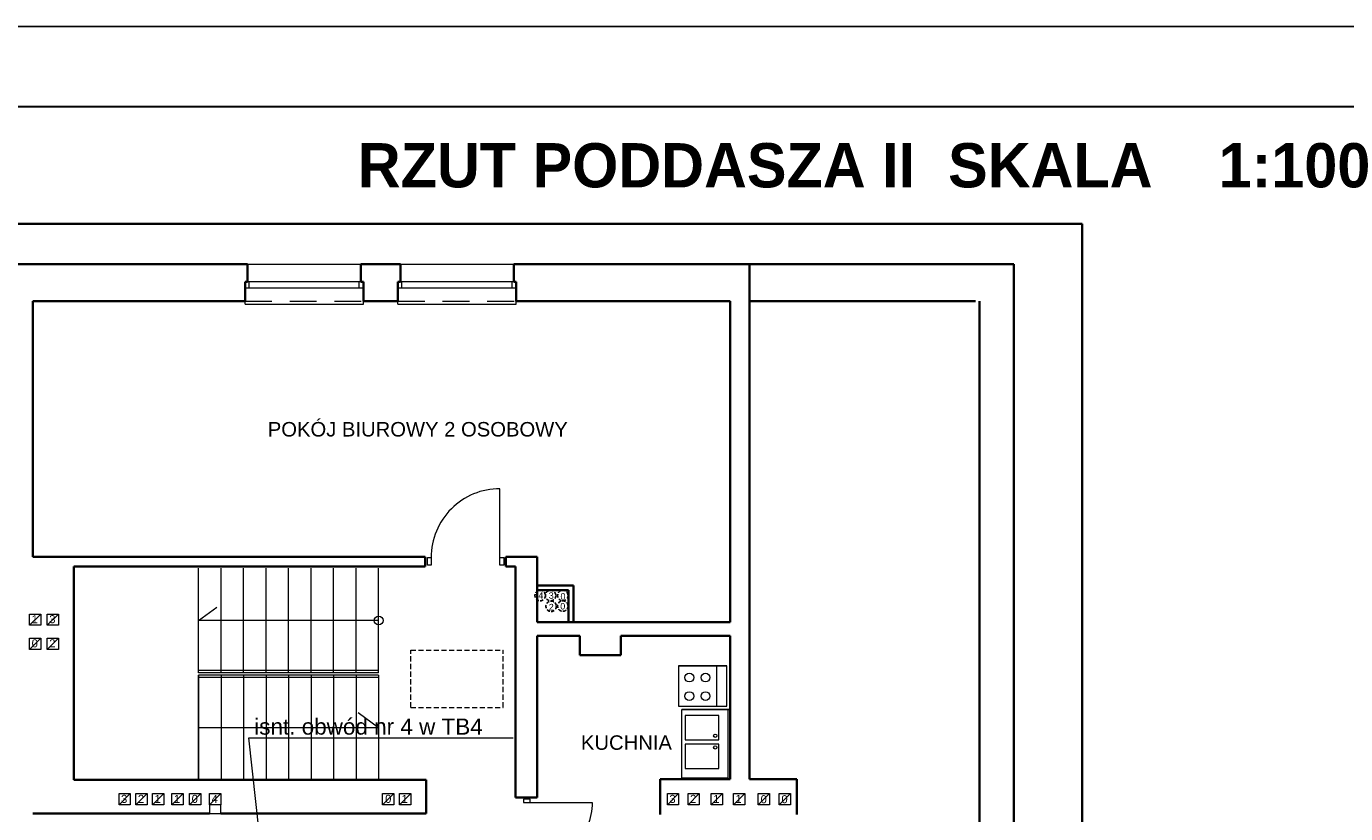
# Model space of a CAD drawing. Header units: millimetres. Extents: x -1249 to 11358, y -460 to 20182.
# Tile 3 of 37: x 5379 to 7019, y 3174 to 4153. Entities that reach past the tile are written whole.
import ezdxf
from ezdxf.enums import TextEntityAlignment as Align

# ---------------------------------------------------------------- set-up
doc = ezdxf.new("R2010")
doc.units = ezdxf.units.MM
for name, pattern in [('DASHED2', [9.525, 6.35, -3.175]), ('DASHEDX2', [1.5, 1, -0.5]), ('DGN Style 2', [55.531736, 33.319042, -22.212694])]:
    doc.linetypes.add(name, pattern=pattern)
for name, color, linetype, lineweight in [('dzrwi', 6, 'Continuous', 0), ('inwentaryzacja', 7, 'Continuous', 35), ('KONTURY', 92, 'Continuous', 30), ('OKNA', 3, 'Continuous', 20), ('opis pom', 64, 'Continuous', 13), ('proj.wentylacja', 214, 'Continuous', 25), ('ściana proj. - dział', 255, 'Continuous', 35)]:
    doc.layers.add(name, color=color, linetype=linetype, lineweight=lineweight)
for name, color, linetype in [('i_eE', 5, 'Continuous'), ('opisy', 7, 'Continuous'), ('WYMIAR', 7, 'Continuous')]:
    doc.layers.add(name, color=color, linetype=linetype)
doc.styles.add('jagoda-100', font='arial.ttf', dxfattribs={"height": 18})
doc.styles.get("Standard").update_dxf_attribs({"font": 'ARIAL.TTF'})
doc.styles.add('Style-SWISSLT_1250', font='SWISSLT_1250.shx')

# ---------------------------------------------------------------- blocks, each defined once
blk = doc.blocks.new('*U169')
at = {"layer": 'OKNA', "linetype": 'Continuous'}
for p, q in [((-71.5, 23), (69.5, 23)), ((72.5, 1), (-74.5, 1)), ((-69.5, -7), (-69.5, 1)), ((67.5, -7), (67.5, 1)), ((72.5, -7), (-74.5, -7)), ((-74.5, -27), (-74.5, -23)), ((-74.5, -27), (72.5, -27)), ((72.5, -27), (72.5, -23))]:
    blk.add_line(p, q, dxfattribs=at)
at = {"layer": 'OKNA', "linetype": 'DGN Style 2'}
blk.add_line((-74.5, -23), (72.5, -23), dxfattribs=at)

msp = doc.modelspace()

# ---------------------------------------------------------------- linework, layer by layer
at = {"layer": 'dzrwi'}
for p, q in [((5967.605, 3492.685), (5967.605, 3578.185)), ((5592.735, 3349.381), (5592.735, 3479.381)), ((5620.735, 3349.381), (5620.735, 3479.381)), ((5648.735, 3349.381), (5648.735, 3479.381)), ((5676.735, 3349.381), (5676.735, 3479.381)), ((5704.735, 3349.381), (5704.735, 3479.381)), ((5732.735, 3349.381), (5732.735, 3479.381)), ((5760.735, 3349.381), (5760.735, 3479.381)), ((5788.735, 3349.381), (5788.735, 3479.381)), ((5816.735, 3349.381), (5816.735, 3479.381)), ((5877.355, 3483.185), (5877.355, 3492.685)), ((5877.355, 3492.685), (5882.105, 3492.685)), ((5882.105, 3483.185), (5877.355, 3483.185)), ((5882.105, 3492.685), (5882.105, 3483.185)), ((5967.605, 3483.185), (5967.605, 3492.685)), ((5967.605, 3492.685), (5972.355, 3492.685)), ((5972.355, 3483.185), (5967.605, 3483.185)), ((5972.355, 3492.685), (5972.355, 3483.185)), ((5592.735, 3414.381), (5615.51, 3431.041)), ((5382.735, 3408.381), (5396.735, 3422.381)), ((5382.735, 3408.381), (5396.735, 3422.381)), ((5404.531, 3408.381), (5418.531, 3422.381)), ((5404.531, 3408.381), (5418.531, 3422.381)), ((5816.735, 3414.381), (5592.735, 3414.381)), ((5382.735, 3378.381), (5396.735, 3392.381)), ((5382.735, 3378.381), (5396.735, 3392.381)), ((5404.531, 3378.381), (5418.531, 3392.381)), ((5404.531, 3378.381), (5418.531, 3392.381)), ((5816.735, 3352.381), (5592.735, 3352.381)), ((5816.735, 3349.381), (5592.735, 3349.381)), ((6189.773, 3358.04), (6249.773, 3358.04)), ((6237.171, 3308.04), (6237.171, 3358.04)), ((5816.735, 3346.381), (5592.735, 3346.381)), ((5592.735, 3216.381), (5592.735, 3346.381)), ((5592.735, 3346.381), (5592.735, 3216.381)), ((5816.735, 3343.381), (5592.735, 3343.381)), ((5620.735, 3346.381), (5620.735, 3216.381)), ((5648.735, 3346.381), (5648.735, 3216.381)), ((5676.735, 3346.381), (5676.735, 3216.381)), ((5704.735, 3346.381), (5704.735, 3216.381)), ((5732.735, 3346.381), (5732.735, 3216.381)), ((5760.735, 3346.381), (5760.735, 3216.381)), ((5788.735, 3346.381), (5788.735, 3216.381)), ((5816.735, 3346.381), (5816.735, 3216.381)), ((5791.191, 3300.109), (5816.735, 3281.381)), ((6189.773, 3308.04), (6249.773, 3308.04)), ((5592.735, 3281.381), (5816.735, 3281.381)), ((5698.735, 3216.381), (5592.735, 3216.381)), ((5796.735, 3216.381), (5819.735, 3216.381)), ((5493.92, 3185.381), (5507.92, 3199.381)), ((5493.92, 3185.381), (5507.92, 3199.381)), ((5514.82, 3185.381), (5528.82, 3199.381)), ((5514.82, 3185.381), (5528.82, 3199.381)), ((5535.72, 3185.381), (5549.72, 3199.381)), ((5535.72, 3185.381), (5549.72, 3199.381)), ((5559.72, 3185.381), (5573.72, 3199.381)), ((5559.72, 3185.381), (5573.72, 3199.381)), ((5581.72, 3185.381), (5595.72, 3199.381)), ((5581.72, 3185.381), (5595.72, 3199.381)), ((5606.503, 3185.381), (5620.503, 3199.381)), ((5606.503, 3185.381), (5620.503, 3199.381)), ((5821.735, 3185.381), (5835.735, 3199.381)), ((5821.735, 3185.381), (5835.735, 3199.381)), ((5842.735, 3185.381), (5856.735, 3199.381)), ((5842.735, 3185.381), (5856.735, 3199.381)), ((6175.786, 3185.381), (6189.786, 3199.381)), ((6175.786, 3185.381), (6189.786, 3199.381)), ((6201.451, 3185.381), (6215.451, 3199.381)), ((6201.451, 3185.381), (6215.451, 3199.381)), ((6230.347, 3185.381), (6244.347, 3199.381)), ((6230.347, 3185.381), (6244.347, 3199.381)), ((6257.897, 3185.381), (6271.897, 3199.381)), ((6257.897, 3185.381), (6271.897, 3199.381)), ((6288.735, 3185.381), (6302.735, 3199.381)), ((6314.735, 3185.381), (6328.735, 3199.381)), ((5996.754, 3192.503), (5996.754, 3188.228)), ((6005.304, 3192.503), (5996.754, 3192.503)), ((5996.754, 3188.228), (6005.304, 3188.228)), ((6005.304, 3188.228), (6005.304, 3192.503)), ((6005.304, 3188.228), (6082.254, 3188.228))]:
    msp.add_line(p, q, dxfattribs=at)
at = {"layer": 'dzrwi', "linetype": 'DASHED2'}
for p, q in [((5856.735, 3306.381), (5856.735, 3377.381)), ((5856.735, 3377.381), (5971.735, 3377.381)), ((5971.735, 3306.381), (5971.735, 3377.381)), ((5856.735, 3306.381), (5971.735, 3306.381))]:
    msp.add_line(p, q, dxfattribs=at)
at = {"layer": 'dzrwi', "flags": 128}
for points in [[(5382.735, 3422.381), (5396.735, 3422.381), (5396.735, 3408.381), (5382.735, 3408.381)], [(5382.735, 3422.381), (5396.735, 3422.381), (5396.735, 3408.381), (5382.735, 3408.381)], [(5404.531, 3422.381), (5418.531, 3422.381), (5418.531, 3408.381), (5404.531, 3408.381)], [(5404.531, 3422.381), (5418.531, 3422.381), (5418.531, 3408.381), (5404.531, 3408.381)], [(5382.735, 3392.381), (5396.735, 3392.381), (5396.735, 3378.381), (5382.735, 3378.381)], [(5382.735, 3392.381), (5396.735, 3392.381), (5396.735, 3378.381), (5382.735, 3378.381)], [(5404.531, 3392.381), (5418.531, 3392.381), (5418.531, 3378.381), (5404.531, 3378.381)], [(5404.531, 3392.381), (5418.531, 3392.381), (5418.531, 3378.381), (5404.531, 3378.381)], [(5493.92, 3199.381), (5507.92, 3199.381), (5507.92, 3185.381), (5493.92, 3185.381)], [(5493.92, 3199.381), (5507.92, 3199.381), (5507.92, 3185.381), (5493.92, 3185.381)], [(5514.82, 3199.381), (5528.82, 3199.381), (5528.82, 3185.381), (5514.82, 3185.381)], [(5514.82, 3199.381), (5528.82, 3199.381), (5528.82, 3185.381), (5514.82, 3185.381)], [(5535.72, 3199.381), (5549.72, 3199.381), (5549.72, 3185.381), (5535.72, 3185.381)], [(5535.72, 3199.381), (5549.72, 3199.381), (5549.72, 3185.381), (5535.72, 3185.381)], [(5559.72, 3199.381), (5573.72, 3199.381), (5573.72, 3185.381), (5559.72, 3185.381)], [(5559.72, 3199.381), (5573.72, 3199.381), (5573.72, 3185.381), (5559.72, 3185.381)], [(5581.72, 3199.381), (5595.72, 3199.381), (5595.72, 3185.381), (5581.72, 3185.381)], [(5581.72, 3199.381), (5595.72, 3199.381), (5595.72, 3185.381), (5581.72, 3185.381)], [(5606.503, 3199.381), (5620.503, 3199.381), (5620.503, 3185.381), (5606.503, 3185.381)], [(5606.503, 3199.381), (5620.503, 3199.381), (5620.503, 3185.381), (5606.503, 3185.381)], [(5821.735, 3199.381), (5835.735, 3199.381), (5835.735, 3185.381), (5821.735, 3185.381)], [(5821.735, 3199.381), (5835.735, 3199.381), (5835.735, 3185.381), (5821.735, 3185.381)], [(5842.735, 3199.381), (5856.735, 3199.381), (5856.735, 3185.381), (5842.735, 3185.381)], [(5842.735, 3199.381), (5856.735, 3199.381), (5856.735, 3185.381), (5842.735, 3185.381)], [(6175.786, 3199.381), (6189.786, 3199.381), (6189.786, 3185.381), (6175.786, 3185.381)], [(6175.786, 3199.381), (6189.786, 3199.381), (6189.786, 3185.381), (6175.786, 3185.381)], [(6201.451, 3199.381), (6215.451, 3199.381), (6215.451, 3185.381), (6201.451, 3185.381)], [(6201.451, 3199.381), (6215.451, 3199.381), (6215.451, 3185.381), (6201.451, 3185.381)], [(6230.347, 3199.381), (6244.347, 3199.381), (6244.347, 3185.381), (6230.347, 3185.381)], [(6230.347, 3199.381), (6244.347, 3199.381), (6244.347, 3185.381), (6230.347, 3185.381)], [(6257.897, 3199.381), (6271.897, 3199.381), (6271.897, 3185.381), (6257.897, 3185.381)], [(6257.897, 3199.381), (6271.897, 3199.381), (6271.897, 3185.381), (6257.897, 3185.381)], [(6288.735, 3199.381), (6302.735, 3199.381), (6302.735, 3185.381), (6288.735, 3185.381)], [(6314.735, 3199.381), (6328.735, 3199.381), (6328.735, 3185.381), (6314.735, 3185.381)]]:
    msp.add_lwpolyline(points, close=True, dxfattribs=at)
at = {"layer": 'dzrwi'}
for points in [[(6189.773, 3308.04), (6249.773, 3308.04), (6249.773, 3358.04), (6189.773, 3358.04)], [(6193.595, 3303.872), (6250.77, 3303.872), (6250.77, 3218.625), (6193.595, 3218.625)], [(6239.899, 3296.374), (6198.017, 3296.374), (6198.017, 3266.13), (6239.899, 3266.13)], [(6239.899, 3260.744), (6198.017, 3260.744), (6198.017, 3230.5), (6239.899, 3230.5)]]:
    msp.add_lwpolyline(points, close=True, dxfattribs=at)
at = {"layer": 'dzrwi', "flags": 128}
msp.add_lwpolyline([(5606.503, 3185.381), (5606.503, 3174.381), (5620.503, 3174.381), (5620.503, 3185.381)], dxfattribs=at)
at = {"layer": 'dzrwi'}
for centre, radius in [((5816.735, 3414.381), 5.48), ((6203.076, 3343.39), 5.45), ((6223.202, 3343.39), 5.45), ((6203.076, 3320.464), 5.45), ((6223.202, 3320.464), 5.45), ((6235.338, 3271.101), 2.071), ((6235.338, 3256.601), 2.071)]:
    msp.add_circle(centre, radius, dxfattribs=at)
msp.add_ellipse((5967.605, 3492.685), major_axis=(60.458, 60.458), ratio=1, start_param=0.78539816, end_param=2.35619449, dxfattribs=at)
at = {"layer": 'dzrwi', "extrusion": (0, 0, -1)}
msp.add_ellipse((6005.304, 3188.228), major_axis=(54.412, 54.412), ratio=1, start_param=0.78539816, end_param=2.35619449, dxfattribs=at)
at = {"layer": 'i_eE', "lineweight": 5}
msp.add_lwpolyline([(5672.542, 3110.155), (5655.484, 3268.627), (5983.908, 3268.627)], dxfattribs=at)
at = {"layer": 'inwentaryzacja'}
for p, q in [((4957.735, 3907.381), (6691.735, 3907.381)), ((6691.735, 3907.381), (6691.735, 2308.381)), ((5362.735, 3857.381), (5653.735, 3857.381)), ((5653.735, 3835.381), (5653.735, 3857.381)), ((5794.735, 3857.381), (5843.735, 3857.381)), ((5794.735, 3835.381), (5794.735, 3857.381)), ((5843.735, 3835.381), (5843.735, 3857.381)), ((5984.735, 3857.381), (6277.735, 3857.381)), ((5984.735, 3835.381), (5984.735, 3857.381)), ((6265.735, 3857.381), (6606.735, 3857.381)), ((6277.735, 3857.381), (6277.735, 3217.381)), ((6606.735, 3857.381), (6606.735, 2358.381)), ((5650.735, 3811.381), (5650.735, 3835.381)), ((5650.735, 3835.381), (5653.735, 3835.381)), ((5650.735, 3827.381), (5650.735, 3835.381)), ((5797.735, 3835.381), (5794.735, 3835.381)), ((5797.735, 3811.381), (5797.735, 3835.381)), ((5797.735, 3827.381), (5797.735, 3835.381)), ((5840.735, 3811.381), (5840.735, 3835.381)), ((5840.735, 3835.381), (5843.735, 3835.381)), ((5840.735, 3827.381), (5840.735, 3835.381)), ((5987.735, 3835.381), (5984.735, 3835.381)), ((5987.735, 3811.381), (5987.735, 3835.381)), ((5987.735, 3827.381), (5987.735, 3835.381)), ((5386.735, 3811.381), (5386.735, 3493.381)), ((5386.735, 3811.381), (5650.735, 3811.381)), ((5797.735, 3811.381), (5840.735, 3811.381)), ((5987.735, 3811.381), (6253.735, 3811.381)), ((6253.735, 3811.381), (6253.735, 3412.381)), ((6277.735, 3811.381), (6558.735, 3811.381)), ((6563.735, 2401.381), (6563.735, 3811.39)), ((5986.735, 3194.381), (5986.735, 3481.381)), ((6013.735, 3493.381), (6013.735, 3412.381)), ((6013.735, 3412.381), (6253.735, 3412.381)), ((6013.735, 3194.381), (6013.735, 3395.381)), ((6013.735, 3395.381), (6066.735, 3395.381)), ((6066.735, 3371.381), (6066.735, 3395.381)), ((6117.735, 3371.381), (6117.735, 3395.381)), ((6117.735, 3395.381), (6253.735, 3395.381)), ((6253.735, 3395.381), (6253.735, 3217.381)), ((6066.735, 3371.381), (6117.735, 3371.381)), ((5875.735, 3216.381), (5437.735, 3216.381)), ((5875.735, 3216.381), (5875.735, 3174.381)), ((6166.735, 3217.381), (6253.735, 3217.381)), ((6166.735, 3217.381), (6166.735, 3173.381)), ((6277.735, 3217.381), (6336.735, 3217.381)), ((6336.735, 3173.381), (6336.735, 3217.381)), ((6013.735, 3194.381), (5986.735, 3194.381)), ((5606.503, 3174.381), (5386.735, 3174.381)), ((5875.735, 3174.381), (5620.503, 3174.381))]:
    msp.add_line(p, q, dxfattribs=at)
at = {"layer": 'KONTURY', "color": 0}
msp.add_lwpolyline([(8152.978, 1282.7), (8152.978, 4052.7), (4252.978, 4052.7), (4252.978, 1282.7)], close=True, dxfattribs=at)
at = {"layer": 'opisy'}
msp.add_lwpolyline([(8252.978, 1182.7), (8252.978, 4152.7), (1413.463, 4152.7), (1413.463, 1182.7)], close=True, dxfattribs=at)
at = {"layer": 'proj.wentylacja', "linetype": 'DASHEDX2', "ltscale": 4}
for centre in [(6017.588, 3445.359), (6030.588, 3445.359), (6045.748, 3445.359), (6045.748, 3445.359), (6031.222, 3432.011), (6045.748, 3432.359), (6045.748, 3432.359)]:
    msp.add_circle(centre, 6.5, dxfattribs=at)
at = {"layer": 'WYMIAR'}
msp.add_line((6193.595, 3303.872), (6253.595, 3303.872), dxfattribs=at)
at = {"layer": 'ściana proj. - dział'}
for p, q in [((5874.779, 3493.381), (5386.735, 3493.381)), ((5874.779, 3481.381), (5437.735, 3481.381)), ((5437.735, 3216.381), (5437.735, 3481.381)), ((5874.779, 3481.381), (5874.779, 3493.381)), ((6013.735, 3493.381), (5974.779, 3493.381)), ((5974.779, 3481.381), (5974.779, 3493.381)), ((5986.735, 3481.381), (5974.779, 3481.381)), ((6058.91, 3457.859), (6013.735, 3457.859)), ((6052.91, 3451.859), (6013.735, 3451.859)), ((6052.91, 3425.602), (6052.91, 3451.859)), ((6052.91, 3412.381), (6052.91, 3451.859)), ((6058.91, 3412.381), (6058.91, 3457.859))]:
    msp.add_line(p, q, dxfattribs=at)

# ---------------------------------------------------------------- block references
at = {"layer": 'dzrwi'}
for p in [(5725.239, 3834.379), (5915.239, 3834.379)]:
    msp.add_blockref('*U169', p, dxfattribs=at)

# ---------------------------------------------------------------- texts
at = {"layer": 'dzrwi', "style": 'Style-SWISSLT_1250'}
for s, p in [('1', (5389.198, 3415.983)), ('3', (5410.993, 3415.983)), ('0', (5389.198, 3385.983)), ('2', (5410.993, 3385.983)), ('3', (5500.34, 3192.681)), ('2', (5521.241, 3192.681)), ('1', (5542.141, 3192.681)), ('1', (5566.141, 3192.681)), ('0', (5588.141, 3192.681)), ('4', (5612.923, 3192.681)), ('0', (5828.651, 3192.681)), ('0', (5828.651, 3192.681)), ('1', (5849.156, 3192.681)), ('3', (6182.206, 3192.681)), ('2', (6207.871, 3192.681)), ('1', (6236.767, 3192.681)), ('1', (6264.318, 3192.681)), ('0', (6295.576, 3192.226)), ('0', (6321.437, 3192.226))]:
    msp.add_text(s, height=10, dxfattribs=at).set_placement(p, align=Align.MIDDLE_CENTER)
at = {"layer": 'i_eE', "insert": (5662.062, 3292.52), "char_height": 20, "width": 390.49446, "attachment_point": 1}
msp.add_mtext('isnt. obwód nr 4 w TB4', dxfattribs=at)
at = {"layer": 'inwentaryzacja', "style": 'jagoda-100'}
for s, p in [('POKÓJ BIUROWY 2 OSOBOWY', (5678.902, 3652.029)), ('KUCHNIA', (6068.303, 3262.65))]:
    msp.add_text(s, height=18, rotation=359.999694, dxfattribs=at).set_placement(p, align=Align.MIDDLE_LEFT)
at = {"layer": 'inwentaryzacja', "style": 'Style-SWISSLT_1250'}
for s, p in [('4', (6018.397, 3445.365)), ('3', (6031.397, 3445.365)), ('0', (6045.923, 3444.363)), ('0', (6045.923, 3444.363)), ('2', (6031.397, 3431.015)), ('0', (6045.723, 3432.068)), ('0', (6045.723, 3432.068))]:
    msp.add_text(s, height=8, dxfattribs=at).set_placement(p, align=Align.MIDDLE_CENTER)
at = {"layer": 'opis pom', "color": 7, "insert": (5790.652, 4007.602), "char_height": 55, "width": 1952.90136, "attachment_point": 1}
msp.add_mtext('{\\fArial|b1|i0|c238|p34;RZUT PODDASZA II  SKALA    1:100}', dxfattribs=at)

doc.saveas('drawing.dxf')
